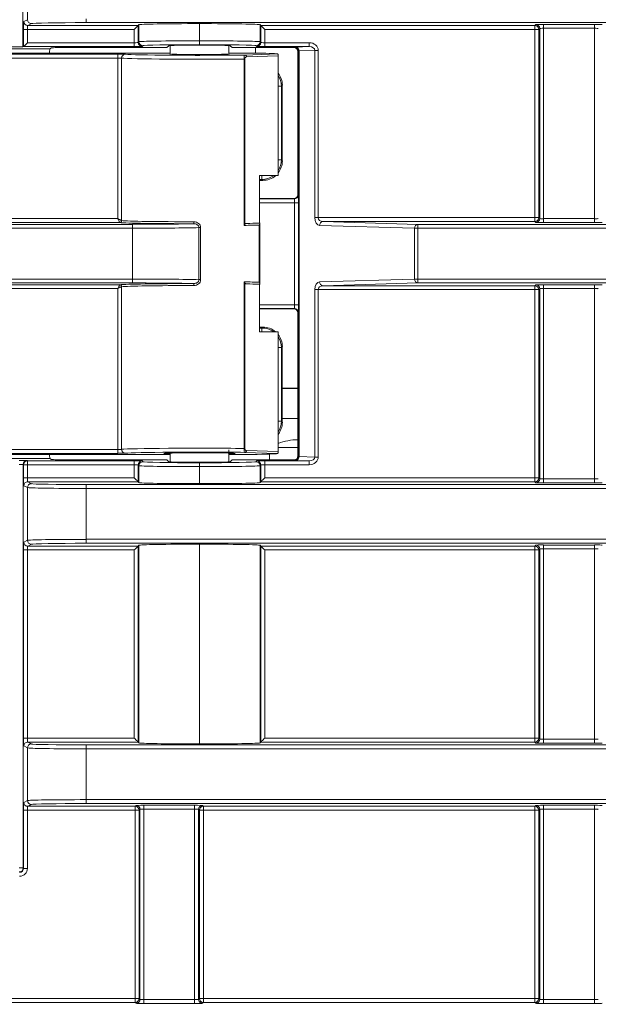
# Model space of a CAD drawing. Header units: millimetres. Extents: x 0 to 1118, y 0 to 864.
# Tile 120 of 146: x 343.45 to 350.87, y 445.7 to 458.32. Entities that reach past the tile are written whole.
import ezdxf

# ---------------------------------------------------------------- set-up
doc = ezdxf.new("R2010")
doc.units = ezdxf.units.MM
doc.styles.add('SLDTEXTSTYLE3', font='TXT', dxfattribs={"width": 0.605})
doc.dimstyles.new('SLDDIMSTYLE1', dxfattribs={"dimtxt": 3.175, "dimasz": 3.302, "dimexe": 0, "dimexo": 0.0625, "dimgap": 0.79375, "dimtad": 0, "dimtih": 1, "dimtoh": 1, "dimdec": 1, "dimlfac": 4, "dimrnd": 1e-09, "dimzin": 12, "dimdsep": 46, "dimtxsty": 'SLDTEXTSTYLE3', "dimsah": 1, "dimcen": 0.09, "dimadec": 0, "dimazin": 3, "dimtfac": 1, "dimtofl": 0, "dimtmove": 0, "dimatfit": 3, "dimfxl": 1, "dimfrac": 2, "dimtolj": 1, "dimtzin": 12, "dimarcsym": 0})

# ---------------------------------------------------------------- blocks, each defined once
blk = doc.blocks.new('_D')
at = {"color": 7, "linetype": 'Continuous', "lineweight": 0}
for p, q in [((289.561, 466.355), (439.976, 466.355)), ((438.376, 466.355), (438.376, 449.404)), ((438.376, 427.58), (438.376, 444.531)), ((376.919, 427.58), (439.976, 427.58))]:
    blk.add_line(p, q, dxfattribs=at)
for points in [[(438.376, 466.355), (437.868, 463.053), (438.884, 463.053)], [(438.376, 427.58), (438.884, 430.882), (437.868, 430.882)]]:
    blk.add_solid(points, dxfattribs=at)
at = {"color": 7, "linetype": 'Continuous', "lineweight": 0, "insert": (432.919, 448.624), "char_height": 3.175, "attachment_point": 1, "style": 'SLDTEXTSTYLE3'}
blk.add_mtext('155.1', dxfattribs=at)

msp = doc.modelspace()

# ---------------------------------------------------------------- linework, layer by layer
at = {"color": 7, "linetype": 'Continuous', "lineweight": 15}
for p, q in [((343.494, 486.032), (343.494, 457.972)), ((343.552, 458.32), (343.552, 458.995)), ((343.505, 458.296), (343.552, 458.32)), ((343.602, 458.27), (343.555, 458.246)), ((343.555, 458.246), (344.971, 458.246)), ((344.302, 458.332), (344.302, 458.282)), ((370.628, 458.282), (344.302, 458.282)), ((344.981, 458.257), (344.971, 458.246)), ((344.971, 458.246), (344.971, 458.027)), ((344.981, 458.037), (344.981, 458.257)), ((345.756, 458.27), (345.758, 458.27)), ((345.756, 458.27), (345.756, 458.05)), ((345.758, 458.05), (345.758, 458.27)), ((346.533, 458.257), (346.543, 458.246)), ((346.533, 458.257), (346.533, 458.037)), ((346.543, 458.246), (350.057, 458.246)), ((346.543, 458.027), (346.543, 458.246)), ((350.057, 458.246), (350.069, 458.258)), ((350.057, 458.196), (350.057, 458.246)), ((350.169, 458.26), (350.82, 458.26)), ((350.169, 458.26), (350.169, 458.21)), ((350.82, 458.26), (350.82, 458.21)), ((343.502, 457.975), (343.502, 458.196)), ((343.502, 458.196), (343.551, 458.196)), ((344.921, 458.196), (343.551, 458.196)), ((343.551, 458.196), (343.551, 458.025)), ((344.921, 458.025), (344.921, 458.196)), ((346.593, 458.196), (346.593, 458.025)), ((350.057, 458.196), (346.593, 458.196)), ((350.107, 458.196), (350.057, 458.196)), ((350.057, 455.783), (350.057, 458.196)), ((350.119, 458.208), (350.107, 458.196)), ((350.107, 458.196), (350.107, 455.783)), ((350.119, 455.771), (350.119, 458.208)), ((350.82, 458.21), (350.169, 458.21)), ((350.169, 458.21), (350.169, 455.77)), ((350.82, 455.77), (350.82, 458.21)), ((343.494, 457.972), (343.501, 457.975)), ((344.921, 457.975), (343.501, 457.975)), ((343.551, 458.025), (344.921, 458.025)), ((344.921, 457.975), (344.921, 458.025)), ((344.971, 458.027), (344.981, 458.037)), ((345.031, 457.987), (345.021, 457.977)), ((345.34, 457.964), (345.363, 457.987)), ((345.382, 457.989), (345.382, 457.866)), ((345.755, 457.994), (345.759, 457.994)), ((345.756, 458), (345.756, 458.05)), ((345.756, 458.05), (345.758, 458.05)), ((345.758, 458), (345.756, 458)), ((345.758, 458), (345.758, 458.05)), ((346.132, 457.876), (346.132, 457.989)), ((346.151, 457.987), (346.174, 457.964)), ((346.493, 457.977), (346.483, 457.987)), ((346.533, 458.037), (346.543, 458.027)), ((346.593, 457.975), (346.593, 458.025)), ((346.593, 458.025), (347.164, 458.025)), ((347.164, 457.975), (346.593, 457.975)), ((346.99, 457.97), (347.164, 457.975)), ((347.164, 457.975), (347.164, 458.025)), ((340.62, 457.879), (344.709, 457.879)), ((343.494, 457.972), (343.312, 457.972)), ((345.382, 457.893), (343.342, 457.893)), ((343.861, 457.959), (343.838, 457.947)), ((345.29, 457.963), (344.111, 457.963)), ((344.709, 457.879), (344.709, 457.829)), ((346.437, 457.893), (346.132, 457.893)), ((346.969, 457.963), (346.224, 457.963)), ((346.336, 457.867), (346.76, 457.883)), ((346.765, 457.857), (346.359, 457.842)), ((346.477, 457.893), (346.477, 457.963)), ((346.765, 457.857), (346.765, 456.321)), ((346.969, 457.963), (346.976, 457.969)), ((347.026, 457.919), (347.019, 457.913)), ((347.019, 456.078), (347.019, 457.913)), ((347.026, 452.722), (347.026, 457.919)), ((347.237, 457.926), (347.033, 457.92)), ((347.033, 457.92), (347.033, 452.721)), ((347.237, 455.783), (347.237, 457.926)), ((347.237, 457.926), (347.279, 457.926)), ((347.279, 457.926), (347.279, 455.783)), ((344.709, 457.829), (340.57, 457.829)), ((344.709, 455.77), (344.709, 457.829)), ((344.758, 457.828), (344.758, 455.745)), ((346.329, 455.684), (346.329, 457.816)), ((346.338, 457.816), (346.329, 457.816)), ((346.338, 457.816), (346.338, 455.696)), ((346.819, 457.48), (346.807, 457.468)), ((346.807, 457.468), (346.807, 456.523)), ((346.819, 456.511), (346.819, 457.48)), ((346.807, 456.523), (346.819, 456.511)), ((346.765, 456.321), (346.526, 456.321)), ((346.526, 456.321), (346.526, 455.715)), ((346.526, 456.261), (346.57, 456.261)), ((346.57, 456.261), (346.557, 456.273)), ((346.969, 456.028), (346.526, 456.028)), ((346.974, 456.024), (346.969, 456.028)), ((346.976, 454.667), (346.976, 455.974)), ((346.976, 455.974), (347.026, 455.974)), ((347.019, 456.078), (347.024, 456.074)), ((347.026, 455.974), (347.026, 454.667)), ((339.919, 455.77), (344.709, 455.77)), ((344.734, 455.72), (339.919, 455.72)), ((346.356, 455.709), (346.526, 455.715)), ((346.526, 455.715), (346.53, 455.712)), ((346.53, 455.703), (346.53, 454.94)), ((347.237, 455.783), (347.279, 455.783)), ((347.279, 455.783), (350.057, 455.783)), ((347.338, 455.733), (348.556, 455.697)), ((350.057, 455.733), (347.338, 455.733)), ((350.057, 455.733), (350.057, 455.783)), ((350.057, 455.783), (350.107, 455.783)), ((350.069, 455.721), (350.057, 455.733)), ((350.107, 455.783), (350.119, 455.771)), ((350.169, 455.77), (350.82, 455.77)), ((350.169, 455.77), (350.169, 455.72)), ((350.82, 455.72), (350.169, 455.72)), ((350.82, 455.77), (350.82, 455.72)), ((290.369, 455.697), (344.898, 455.697)), ((344.898, 455.647), (290.369, 455.647)), ((344.898, 455.697), (344.898, 455.647)), ((344.898, 454.996), (344.898, 455.647)), ((345.75, 454.988), (345.75, 455.655)), ((345.75, 455.655), (345.771, 455.655)), ((345.771, 455.655), (345.771, 454.988)), ((346.524, 454.957), (346.524, 455.687)), ((348.513, 455.647), (347.296, 455.683)), ((348.513, 455.647), (348.556, 455.647)), ((348.513, 454.996), (348.513, 455.647)), ((348.556, 455.697), (348.556, 455.647)), ((348.556, 455.697), (370.628, 455.697)), ((348.556, 455.647), (348.556, 454.996)), ((370.628, 455.647), (348.556, 455.647)), ((291.743, 454.996), (344.898, 454.996)), ((344.898, 454.946), (291.922, 454.946)), ((344.898, 454.996), (344.898, 454.946)), ((345.75, 454.988), (345.771, 454.988)), ((346.329, 452.825), (346.329, 454.96)), ((346.338, 454.947), (346.338, 452.825)), ((347.296, 454.96), (348.513, 454.996)), ((348.556, 454.946), (347.338, 454.91)), ((348.513, 454.996), (348.556, 454.996)), ((348.556, 454.996), (370.628, 454.996)), ((348.556, 454.946), (348.556, 454.996)), ((370.628, 454.946), (348.556, 454.946)), ((339.919, 454.923), (344.734, 454.923)), ((344.709, 454.873), (339.919, 454.873)), ((344.709, 452.812), (344.709, 454.873)), ((344.758, 454.898), (344.758, 452.814)), ((346.356, 454.934), (346.526, 454.928)), ((346.526, 454.928), (346.53, 454.931)), ((346.526, 454.928), (346.526, 454.321)), ((347.237, 452.715), (347.237, 454.86)), ((347.279, 454.86), (347.237, 454.86)), ((350.057, 454.86), (347.279, 454.86)), ((347.279, 454.86), (347.279, 452.715)), ((347.338, 454.91), (350.057, 454.91)), ((350.057, 454.91), (350.069, 454.922)), ((350.057, 454.86), (350.057, 454.91)), ((350.107, 454.86), (350.057, 454.86)), ((350.057, 452.447), (350.057, 454.86)), ((350.119, 454.872), (350.107, 454.86)), ((350.107, 454.86), (350.107, 452.447)), ((350.119, 452.435), (350.119, 454.872)), ((350.169, 454.923), (350.82, 454.923)), ((350.169, 454.923), (350.169, 454.873)), ((350.82, 454.873), (350.169, 454.873)), ((350.169, 454.873), (350.169, 452.434)), ((350.82, 454.923), (350.82, 454.873)), ((350.82, 452.434), (350.82, 454.873)), ((346.526, 454.613), (346.969, 454.613)), ((346.969, 454.613), (346.974, 454.617)), ((346.976, 454.667), (347.026, 454.667)), ((347.024, 454.567), (347.019, 454.563)), ((347.019, 452.728), (347.019, 454.563)), ((346.57, 454.38), (346.526, 454.38)), ((346.526, 454.321), (346.765, 454.321)), ((346.557, 454.368), (346.57, 454.38)), ((346.765, 454.321), (346.765, 452.784)), ((346.819, 454.13), (346.807, 454.118)), ((346.807, 454.118), (346.807, 453.173)), ((346.819, 453.161), (346.819, 454.13)), ((347.019, 453.209), (346.819, 453.209)), ((346.807, 453.173), (346.819, 453.161)), ((340.57, 452.812), (344.709, 452.812)), ((344.709, 452.762), (344.709, 452.812)), ((346.132, 452.652), (346.132, 452.808)), ((346.338, 452.825), (346.329, 452.825)), ((346.359, 452.799), (346.765, 452.784)), ((346.765, 452.837), (347.019, 452.837)), ((344.709, 452.762), (340.62, 452.762)), ((343.342, 452.748), (345.382, 452.748)), ((343.838, 452.694), (343.861, 452.682)), ((344.111, 452.678), (345.29, 452.678)), ((345.363, 452.654), (345.34, 452.677)), ((345.382, 452.765), (345.382, 452.652)), ((346.132, 452.748), (346.435, 452.748)), ((346.174, 452.677), (346.151, 452.654)), ((346.224, 452.678), (346.969, 452.678)), ((346.76, 452.758), (346.336, 452.774)), ((346.654, 452.753), (346.654, 452.678)), ((346.976, 452.672), (346.969, 452.678)), ((347.019, 452.728), (347.026, 452.722)), ((347.033, 452.721), (347.237, 452.715)), ((347.279, 452.715), (347.237, 452.715)), ((343.496, 452.619), (343.496, 447.448)), ((343.502, 452.616), (343.496, 452.619)), ((343.502, 452.447), (343.502, 452.616)), ((343.551, 452.616), (343.502, 452.616)), ((343.546, 452.669), (343.551, 452.666)), ((343.551, 452.666), (344.921, 452.666)), ((343.551, 452.616), (343.551, 452.666)), ((343.551, 452.616), (343.551, 452.447)), ((344.921, 452.616), (343.551, 452.616)), ((344.921, 452.666), (344.921, 452.616)), ((344.921, 452.447), (344.921, 452.616)), ((344.981, 452.604), (344.971, 452.614)), ((344.971, 452.614), (344.971, 452.397)), ((344.981, 452.387), (344.981, 452.604)), ((345.021, 452.664), (345.031, 452.654)), ((345.759, 452.647), (345.755, 452.647)), ((345.756, 452.592), (345.756, 452.642)), ((345.756, 452.642), (345.758, 452.642)), ((345.756, 452.592), (345.756, 452.373)), ((345.758, 452.592), (345.756, 452.592)), ((345.758, 452.592), (345.758, 452.642)), ((345.758, 452.373), (345.758, 452.592)), ((346.483, 452.654), (346.493, 452.664)), ((346.543, 452.614), (346.533, 452.604)), ((346.533, 452.604), (346.533, 452.387)), ((346.543, 452.397), (346.543, 452.614)), ((346.593, 452.666), (347.164, 452.666)), ((346.593, 452.616), (346.593, 452.666)), ((346.593, 452.616), (346.593, 452.447)), ((347.164, 452.616), (346.593, 452.616)), ((347.164, 452.666), (346.99, 452.671)), ((347.164, 452.616), (347.164, 452.666)), ((343.551, 452.447), (343.502, 452.447)), ((343.551, 452.447), (344.921, 452.447)), ((346.593, 452.447), (350.057, 452.447)), ((350.057, 452.397), (350.057, 452.447)), ((350.057, 452.447), (350.107, 452.447)), ((350.107, 452.447), (350.119, 452.435)), ((350.169, 452.434), (350.169, 452.384)), ((350.169, 452.434), (350.82, 452.434)), ((350.82, 452.434), (350.82, 452.384)), ((343.552, 452.323), (343.505, 452.347)), ((343.552, 451.648), (343.552, 452.323)), ((343.555, 452.397), (343.602, 452.373)), ((344.971, 452.397), (343.555, 452.397)), ((344.302, 452.361), (344.302, 452.311)), ((344.302, 452.361), (370.628, 452.361)), ((370.628, 452.311), (344.302, 452.311)), ((344.302, 452.311), (344.302, 451.66)), ((344.981, 452.387), (344.971, 452.397)), ((345.756, 452.373), (345.758, 452.373)), ((346.533, 452.387), (346.543, 452.397)), ((350.057, 452.397), (346.543, 452.397)), ((350.069, 452.385), (350.057, 452.397)), ((350.82, 452.384), (350.169, 452.384)), ((343.505, 451.624), (343.552, 451.648)), ((343.602, 451.598), (343.555, 451.574)), ((343.555, 451.574), (344.971, 451.574)), ((344.302, 451.66), (370.628, 451.66)), ((344.302, 451.66), (344.302, 451.61)), ((370.628, 451.61), (344.302, 451.61)), ((344.981, 451.584), (344.971, 451.574)), ((344.971, 451.574), (344.971, 449.061)), ((344.981, 449.051), (344.981, 451.584)), ((345.756, 451.598), (345.758, 451.598)), ((345.756, 451.598), (345.756, 449.037)), ((345.758, 449.037), (345.758, 451.598)), ((346.533, 451.584), (346.543, 451.574)), ((346.533, 451.584), (346.533, 449.051)), ((346.543, 451.574), (350.057, 451.574)), ((346.543, 449.061), (346.543, 451.574)), ((350.057, 451.574), (350.069, 451.586)), ((350.057, 451.524), (350.057, 451.574)), ((350.169, 451.587), (350.82, 451.587)), ((350.169, 451.587), (350.169, 451.537)), ((350.82, 451.537), (350.169, 451.537)), ((350.169, 451.537), (350.169, 449.098)), ((350.82, 451.587), (350.82, 451.537)), ((350.82, 449.098), (350.82, 451.537)), ((343.502, 449.111), (343.502, 451.524)), ((343.502, 451.524), (343.551, 451.524)), ((344.921, 451.524), (343.551, 451.524)), ((343.551, 451.524), (343.551, 449.111)), ((344.921, 449.111), (344.921, 451.524)), ((350.057, 451.524), (346.593, 451.524)), ((346.593, 451.524), (346.593, 449.111)), ((350.107, 451.524), (350.057, 451.524)), ((350.057, 449.111), (350.057, 451.524)), ((350.119, 451.536), (350.107, 451.524)), ((350.107, 451.524), (350.107, 449.111)), ((350.119, 449.099), (350.119, 451.536)), ((343.502, 449.111), (343.551, 449.111)), ((343.551, 449.111), (344.921, 449.111)), ((343.555, 449.061), (343.602, 449.037)), ((344.971, 449.061), (343.555, 449.061)), ((344.302, 448.975), (344.302, 449.025)), ((344.302, 449.025), (370.628, 449.025)), ((344.981, 449.051), (344.971, 449.061)), ((345.756, 449.037), (345.758, 449.037)), ((346.533, 449.051), (346.543, 449.061)), ((350.057, 449.061), (346.543, 449.061)), ((346.593, 449.111), (350.057, 449.111)), ((350.057, 449.061), (350.057, 449.111)), ((350.057, 449.111), (350.107, 449.111)), ((350.069, 449.049), (350.057, 449.061)), ((350.107, 449.111), (350.119, 449.099)), ((350.169, 449.098), (350.169, 449.048)), ((350.169, 449.098), (350.82, 449.098)), ((350.82, 449.048), (350.169, 449.048)), ((350.82, 449.098), (350.82, 449.048)), ((343.552, 448.987), (343.505, 449.011)), ((343.552, 448.312), (343.552, 448.987)), ((370.628, 448.975), (344.302, 448.975)), ((344.302, 448.975), (344.302, 448.324)), ((343.505, 448.288), (343.552, 448.312)), ((343.602, 448.262), (343.555, 448.238)), ((344.302, 448.324), (370.628, 448.324)), ((344.302, 448.324), (344.302, 448.274)), ((370.628, 448.274), (344.302, 448.274)), ((343.502, 447.442), (343.502, 448.188)), ((343.502, 448.188), (343.551, 448.188)), ((344.932, 448.188), (343.551, 448.188)), ((343.551, 448.188), (343.551, 447.442)), ((343.555, 448.238), (344.932, 448.238)), ((344.932, 448.238), (344.944, 448.25)), ((344.932, 448.188), (344.932, 448.238)), ((344.982, 448.188), (344.932, 448.188)), ((344.932, 445.774), (344.932, 448.188)), ((344.994, 448.2), (344.982, 448.188)), ((344.982, 448.188), (344.982, 445.774)), ((344.994, 445.763), (344.994, 448.2)), ((345.044, 448.251), (345.695, 448.251)), ((345.044, 448.251), (345.044, 448.201)), ((345.695, 448.201), (345.044, 448.201)), ((345.044, 448.201), (345.044, 445.761)), ((345.695, 448.251), (345.695, 448.201)), ((345.695, 445.761), (345.695, 448.201)), ((345.745, 448.2), (345.745, 445.763)), ((345.757, 448.188), (345.745, 448.2)), ((345.757, 445.774), (345.757, 448.188)), ((345.807, 448.188), (345.757, 448.188)), ((345.795, 448.25), (345.807, 448.238)), ((345.807, 448.238), (350.057, 448.238)), ((345.807, 448.238), (345.807, 448.188)), ((350.057, 448.188), (345.807, 448.188)), ((345.807, 448.188), (345.807, 445.774)), ((350.057, 448.238), (350.069, 448.25)), ((350.057, 448.188), (350.057, 448.238)), ((350.107, 448.188), (350.057, 448.188)), ((350.057, 445.774), (350.057, 448.188)), ((350.119, 448.2), (350.107, 448.188)), ((350.107, 448.188), (350.107, 445.774)), ((350.119, 445.763), (350.119, 448.2)), ((350.169, 448.251), (350.82, 448.251)), ((350.169, 448.251), (350.169, 448.201)), ((350.82, 448.201), (350.169, 448.201)), ((350.169, 448.201), (350.169, 445.761)), ((350.82, 448.251), (350.82, 448.201)), ((350.82, 445.761), (350.82, 448.201)), ((343.446, 447.448), (343.496, 447.448)), ((343.496, 447.448), (343.502, 447.442)), ((343.502, 447.442), (343.551, 447.442)), ((340.682, 445.774), (344.932, 445.774)), ((344.932, 445.724), (344.932, 445.774)), ((344.932, 445.774), (344.982, 445.774)), ((344.982, 445.774), (344.994, 445.763)), ((345.044, 445.761), (345.044, 445.711)), ((345.044, 445.761), (345.695, 445.761)), ((345.695, 445.761), (345.695, 445.711)), ((345.745, 445.763), (345.757, 445.774)), ((345.757, 445.774), (345.807, 445.774)), ((345.807, 445.774), (345.807, 445.724)), ((345.807, 445.774), (350.057, 445.774)), ((350.057, 445.724), (350.057, 445.774)), ((350.057, 445.774), (350.107, 445.774)), ((350.107, 445.774), (350.119, 445.763)), ((350.169, 445.761), (350.82, 445.761)), ((350.169, 445.761), (350.169, 445.711)), ((350.82, 445.761), (350.82, 445.711)), ((344.932, 445.724), (340.682, 445.724)), ((344.944, 445.713), (344.932, 445.724)), ((345.695, 445.711), (345.044, 445.711)), ((345.807, 445.724), (345.795, 445.713)), ((350.057, 445.724), (345.807, 445.724)), ((350.069, 445.713), (350.057, 445.724)), ((350.82, 445.711), (350.169, 445.711))]:
    msp.add_line(p, q, dxfattribs=at)
at = {"color": 9, "linetype": 'Continuous', "lineweight": 15}
for p, q in [((343.292, 457.947), (343.838, 457.947)), ((346.807, 457.468), (346.765, 457.468)), ((346.807, 456.523), (346.765, 456.523)), ((346.557, 456.273), (346.526, 456.273)), ((346.557, 456.273), (346.557, 456.321)), ((346.526, 456.024), (346.974, 456.024)), ((346.976, 455.974), (346.526, 455.974)), ((346.526, 454.667), (346.976, 454.667)), ((346.974, 454.617), (346.526, 454.617)), ((346.526, 454.368), (346.557, 454.368)), ((346.557, 454.321), (346.557, 454.368)), ((346.765, 454.118), (346.807, 454.118)), ((347.019, 453.596), (346.819, 453.596)), ((347.019, 453.593), (346.819, 453.593)), ((346.765, 453.173), (346.807, 453.173)), ((343.838, 452.694), (343.292, 452.694))]:
    msp.add_line(p, q, dxfattribs=at)
at = {"color": 7, "linetype": 'Continuous', "lineweight": 15, "flags": 128}
for points in [[(344.921, 458.196), (344.931, 458.206), (344.94, 458.215), (344.949, 458.224), (344.956, 458.232), (344.962, 458.238), (344.967, 458.242), (344.97, 458.245), (344.971, 458.246)], [(346.593, 458.196), (346.583, 458.206), (346.574, 458.215), (346.565, 458.224), (346.558, 458.232), (346.552, 458.238), (346.547, 458.242), (346.544, 458.245), (346.543, 458.246)], [(343.502, 457.975), (343.503, 457.977), (343.506, 457.98), (343.511, 457.984), (343.517, 457.991), (343.524, 457.998), (343.533, 458.007), (343.542, 458.016), (343.551, 458.025)], [(344.734, 455.72), (344.733, 455.723), (344.731, 455.726), (344.728, 455.731), (344.725, 455.737), (344.722, 455.745), (344.718, 455.753), (344.713, 455.761), (344.709, 455.77)], [(344.709, 455.77), (344.718, 455.765), (344.726, 455.761), (344.734, 455.757), (344.741, 455.754), (344.747, 455.75), (344.752, 455.748), (344.756, 455.746), (344.758, 455.745)], [(344.709, 454.873), (344.713, 454.882), (344.718, 454.891), (344.722, 454.899), (344.725, 454.906), (344.728, 454.912), (344.731, 454.917), (344.733, 454.921), (344.734, 454.923)], [(344.758, 454.898), (344.756, 454.897), (344.752, 454.895), (344.747, 454.893), (344.741, 454.89), (344.734, 454.886), (344.726, 454.882), (344.718, 454.878), (344.709, 454.873)], [(344.971, 452.397), (344.97, 452.398), (344.967, 452.401), (344.962, 452.405), (344.956, 452.412), (344.949, 452.419), (344.94, 452.428), (344.931, 452.437), (344.921, 452.447)], [(346.543, 452.397), (346.544, 452.398), (346.547, 452.401), (346.552, 452.405), (346.558, 452.412), (346.565, 452.419), (346.574, 452.428), (346.583, 452.437), (346.593, 452.447)], [(344.921, 451.524), (344.931, 451.534), (344.94, 451.543), (344.949, 451.552), (344.956, 451.559), (344.962, 451.566), (344.967, 451.57), (344.97, 451.573), (344.971, 451.574)], [(346.543, 451.574), (346.544, 451.573), (346.547, 451.57), (346.552, 451.566), (346.558, 451.559), (346.565, 451.552), (346.574, 451.543), (346.583, 451.534), (346.593, 451.524)], [(344.921, 449.111), (344.931, 449.101), (344.94, 449.092), (344.949, 449.083), (344.956, 449.076), (344.962, 449.069), (344.967, 449.065), (344.97, 449.062), (344.971, 449.061)], [(346.593, 449.111), (346.583, 449.101), (346.574, 449.092), (346.565, 449.083), (346.558, 449.076), (346.552, 449.069), (346.547, 449.065), (346.544, 449.062), (346.543, 449.061)]]:
    msp.add_lwpolyline(points, dxfattribs=at)
at = {"color": 7, "linetype": 'Continuous', "lineweight": 15}
for centre, radius, start, end in [((343.555, 458.296), 0.05, 180.026, 269.95), ((343.602, 458.32), 0.05, 180.026, 269.95), ((350.057, 458.196), 0.05, 0.0218, 89.9792), ((350.069, 458.208), 0.05, 0.0234, 89.9777), ((345.021, 458.027), 0.05, 180.0211, 269.98), ((345.031, 458.037), 0.05, 180.0216, 269.98), ((346.483, 458.037), 0.05, 270.02, 359.9784), ((346.493, 458.027), 0.05, 270.02, 359.9789), ((344.808, 457.828), 0.0498, 90.584, 180.1924), ((346.335, 457.843), 0.0241, 357.8231, 86.5568), ((346.976, 457.919), 0.05, 0.0216, 89.9795), ((346.986, 457.923), 0.0473, 356.5444, 84.6698), ((346.974, 456.074), 0.05, 270.0192, 359.984), ((344.734, 455.745), 0.0249, 270.6063, 0.2085), ((344.733, 455.746), 0.0255, 271.7999, 358.2023), ((345.592, 455.724), 0.0943, 348.3592, 3.6274), ((347.343, 455.686), 0.0473, 95.3345, 183.4562), ((350.057, 455.783), 0.05, 270.0193, 359.9786), ((350.069, 455.771), 0.05, 270.0225, 359.9764), ((348.561, 455.65), 0.0473, 95.3313, 183.4545), ((347.343, 454.958), 0.0473, 176.5438, 264.6655), ((348.561, 454.993), 0.0473, 176.5455, 264.6687), ((344.734, 454.899), 0.0249, 359.7893, 89.3937), ((344.733, 454.897), 0.0255, 1.7977, 88.2001), ((345.592, 454.919), 0.0943, 356.3715, 11.6423), ((350.057, 454.86), 0.05, 0.0214, 89.9797), ((350.069, 454.872), 0.05, 0.0221, 89.979), ((346.974, 454.567), 0.05, 0.016, 89.9808), ((347.029, 452.184), 0.753, 90.7608, 110.535), ((344.808, 452.814), 0.0498, 179.8065, 269.4165), ((346.335, 452.798), 0.0241, 273.4449, 2.1742), ((346.976, 452.722), 0.05, 270.0208, 359.9782), ((346.986, 452.718), 0.0473, 275.3313, 3.4545), ((343.546, 452.619), 0.05, 90.0558, 179.9688), ((343.552, 452.616), 0.05, 90.0519, 179.9727), ((345.021, 452.614), 0.05, 90.0208, 179.9782), ((345.031, 452.604), 0.05, 90.0208, 179.9782), ((346.483, 452.604), 0.05, 0.0218, 89.9792), ((346.493, 452.614), 0.05, 0.0218, 89.9792), ((350.057, 452.447), 0.05, 270.0193, 359.9786), ((350.069, 452.435), 0.05, 270.0225, 359.9764), ((343.555, 452.347), 0.05, 90.0519, 179.9727), ((343.602, 452.323), 0.05, 90.0519, 179.9727), ((343.555, 451.624), 0.05, 180.0273, 269.9481), ((343.602, 451.648), 0.05, 180.0273, 269.9481), ((350.057, 451.524), 0.05, 0.0214, 89.9797), ((350.069, 451.536), 0.05, 0.0221, 89.979), ((343.555, 449.011), 0.05, 90.0514, 179.9742), ((343.602, 448.987), 0.05, 90.0514, 179.9742), ((350.057, 449.111), 0.05, 270.0193, 359.9786), ((350.069, 449.099), 0.05, 270.0241, 359.9759), ((343.555, 448.288), 0.05, 180.0258, 269.9486), ((343.602, 448.312), 0.05, 180.0258, 269.9486), ((344.932, 448.188), 0.05, 0.0214, 89.9807), ((344.944, 448.199), 0.05, 0.0223, 89.9777), ((345.795, 448.199), 0.05, 90.0223, 179.9777), ((345.807, 448.188), 0.05, 90.0192, 179.9829), ((350.057, 448.188), 0.05, 0.0214, 89.9807), ((350.069, 448.199), 0.05, 0.0241, 89.9759), ((343.446, 447.448), 0.05, 270.0823, 359.9198), ((344.932, 445.775), 0.05, 270.0193, 359.9786), ((344.944, 445.763), 0.05, 270.0214, 359.9786), ((345.795, 445.763), 0.05, 180.0214, 269.9786), ((345.807, 445.775), 0.05, 180.0171, 269.9808), ((350.057, 445.775), 0.05, 270.0193, 359.9786), ((350.069, 445.763), 0.05, 270.0232, 359.9768)]:
    msp.add_arc(centre, radius, start, end, dxfattribs=at)
for centre, major_axis, ratio, start_param, end_param in [((343.505, 458.196), (0, 0.1), 0.034921, 0.017453, 1.570796), ((343.555, 458.196), (0, 0.05), 0.069842, 0.017453, 1.570796), ((344.302, 458.27), (0.7, 0), 0.017455, 1.570796, 3.106686), ((345.756, 458.256), (0.775, 0), 0.017455, 1.570796, 3.124139), ((345.758, 458.256), (0.775, 0), 0.017455, 0.017453, 1.570796), ((350.169, 458.258), (0.1, 0), 0.017455, 1.570796, 3.124139), ((350.82, 458.258), (0.1, 0), 0.017455, 0.017453, 1.570796), ((350.169, 458.208), (0.05, 0), 0.03491, 1.570796, 3.124139), ((350.82, 458.208), (0.05, 0), 0.03491, 0.017453, 1.570796), ((343.501, 458.025), (0, 0.05), 0.034921, 3.159046, 3.176499), ((344.921, 458.027), (0.05, 0), 0.03491, 4.712389, 6.265732), ((344.921, 457.977), (0.1, 0), 0.017455, 4.712389, 6.265732), ((345.756, 458.037), (0.775, 0), 0.016329, 1.570796, 3.124139), ((345.756, 457.987), (0.725, 0), 0.017455, 1.570796, 3.124139), ((345.755, 457.987), (0.392, 0), 0.017455, 1.570796, 3.124139), ((345.758, 458.037), (0.775, 0), 0.016329, 0.017453, 1.570796), ((345.758, 457.987), (0.725, 0), 0.017455, 0.017453, 1.570796), ((345.759, 457.987), (0.393, 0), 0.017455, 0.017453, 1.570796), ((346.593, 457.977), (0.1, 0), 0.017455, 3.159046, 4.712389), ((346.593, 458.027), (0.05, 0), 0.03491, 3.159046, 4.712389), ((347.163, 457.925), (-0.117, -0.003), 0.857071, 3.1167, 4.678507), ((347.163, 457.925), (0.0738, 0.0021), 0.677297, 6.258292, 7.8201), ((343.838, 457.846), (0, 0.102), 0.034921, 0.017453, 1.081607), ((344.111, 457.959), (0.25, 0), 0.017455, 1.570796, 3.106686), ((344.709, 457.877), (0.1, 0), 0.017455, 0.16546, 1.570796), ((345.757, 457.88), (0.962, 0), 0.017455, 3.307052, 5.358113), ((345.29, 457.964), (0.05, 0), 0.017455, 4.712389, 6.265732), ((346.224, 457.964), (0.05, 0), 0.017455, 3.159046, 4.712389), ((345.757, 457.88), (1.012, 0), 0.017455, 0.137755, 0.8342), ((346.969, 457.913), (0.0354, 0.0354), 0.999695, 5.497939, 7.068431), ((347.076, 457.969), (0.1, 0), 0.017455, 2.600541, 3.124139), ((347.076, 457.919), (0.05, 0), 0.03491, 2.600541, 3.124139), ((344.709, 457.827), (0.05, 0), 0.03491, 0.16546, 1.570796), ((345.757, 457.83), (1.012, 0), 0.016593, 3.307052, 5.312817), ((346.569, 457.48), (0.177, 0.177), 0.999695, 5.497939, 6.168766), ((346.569, 456.511), (-0.177, 0.177), 0.999695, 3.256012, 3.926839), ((346.569, 456.511), (-0.177, 0.177), 0.999695, 2.356347, 3.062091), ((346.974, 455.974), (0, 0.05), 0.03491, 4.712389, 6.265732), ((346.969, 456.078), (-0.0354, 0.0354), 0.999695, 2.763596, 3.926839), ((347.024, 455.974), (0, 0.1), 0.017455, 4.712389, 6.265732), ((345.757, 455.723), (1.038, 0), 0.017455, 3.310651, 4.642231), ((345.757, 455.748), (1.012, 0), 0.017886, 3.310651, 4.642231), ((344.898, 455.714), (0.95, 0), 0.017455, 4.712389, 5.686716), ((345.757, 455.723), (0.988, 0), 0.017455, 5.364464, 5.610891), ((347.297, 455.783), (0, 0.1), 0.600861, 1.570796, 3.124139), ((347.34, 455.783), (0.0601, 0), 0.83214, 3.141593, 4.694936), ((350.169, 455.721), (0.1, 0), 0.017455, 3.159046, 4.712389), ((350.169, 455.771), (0.05, 0), 0.03491, 3.159046, 4.712389), ((350.82, 455.771), (0.05, 0), 0.03491, 4.712389, 6.265732), ((350.82, 455.721), (0.1, 0), 0.017455, 4.712389, 6.265732), ((344.898, 455.664), (1, 0), 0.016582, 4.712389, 5.731297), ((345.757, 455.698), (1.012, 0), 0.017024, 5.312817, 5.572002), ((344.898, 454.979), (1, 0), 0.016582, 0.551888, 1.570796), ((344.898, 454.929), (0.95, 0), 0.017455, 0.596469, 1.570796), ((345.757, 454.945), (1.012, 0), 0.017024, 0.711184, 0.970369), ((347.297, 454.86), (0, 0.1), 0.600861, 0.017453, 1.570796), ((345.757, 454.92), (1.038, 0), 0.017455, 1.640954, 2.972534), ((345.757, 454.895), (1.012, 0), 0.017886, 1.640954, 2.972534), ((345.757, 454.92), (0.988, 0), 0.017455, 0.672294, 0.918721), ((347.34, 454.86), (0.0601, 0), 0.83214, 1.58825, 3.141593), ((350.169, 454.922), (0.1, 0), 0.017455, 1.570796, 3.124139), ((350.169, 454.872), (0.05, 0), 0.03491, 1.570796, 3.124139), ((350.82, 454.922), (0.1, 0), 0.017455, 0.017453, 1.570796), ((350.82, 454.872), (0.05, 0), 0.03491, 0.017453, 1.570796), ((346.974, 454.667), (0, 0.05), 0.03491, 3.159046, 4.712389), ((346.969, 454.563), (0.0354, 0.0354), 0.999695, 5.497939, 6.661182), ((347.024, 454.667), (0, 0.1), 0.017455, 3.159046, 4.712389), ((346.569, 454.13), (0.177, 0.177), 0.999695, 0.079502, 0.785246), ((346.569, 454.13), (0.177, 0.177), 0.999695, 5.497939, 6.168766), ((346.569, 453.161), (0.177, -0.177), 0.999695, 0.11442, 0.785246), ((344.709, 452.814), (0.05, 0), 0.03491, 4.712389, 6.117725), ((345.757, 452.811), (1.012, 0), 0.016593, 0.970369, 2.976133), ((343.838, 452.796), (0, 0.102), 0.034921, 2.060399, 3.124139), ((344.111, 452.683), (0.25, 0), 0.017455, 3.176499, 4.712389), ((344.709, 452.764), (0.1, 0), 0.017455, 4.712389, 6.117725), ((345.757, 452.761), (0.962, 0), 0.017455, 0.925072, 2.976133), ((345.29, 452.677), (0.05, 0), 0.017455, 0.017453, 1.570796), ((346.224, 452.677), (0.05, 0), 0.017455, 1.570796, 3.124139), ((345.757, 452.761), (1.012, 0), 0.017455, 5.445855, 6.14543), ((346.969, 452.728), (0.0354, -0.0354), 0.999695, 5.497939, 7.068431), ((347.076, 452.672), (0.1, 0), 0.017455, 3.159046, 3.682645), ((347.076, 452.722), (0.05, 0), 0.03491, 3.159046, 3.682645), ((347.163, 452.716), (0.117, -0.003), 0.857071, 4.746271, 6.308078), ((347.163, 452.716), (0.0738, -0.0021), 0.677297, 4.746271, 6.308078), ((343.446, 452.669), (0.1, 0), 0.017455, 0.034907, 1.570796), ((343.446, 452.619), (0.05, 0), 0.03491, 0.034907, 1.570796), ((344.921, 452.664), (0.1, 0), 0.017455, 0.017453, 1.570796), ((344.921, 452.614), (0.05, 0), 0.03491, 0.017453, 1.570796), ((345.756, 452.604), (0.775, 0), 0.016329, 3.159046, 4.712389), ((345.756, 452.654), (0.725, 0), 0.017455, 3.159046, 4.712389), ((345.755, 452.654), (0.392, 0), 0.017455, 3.159046, 4.712389), ((345.758, 452.654), (0.725, 0), 0.017455, 4.712389, 6.265732), ((345.758, 452.604), (0.775, 0), 0.016329, 4.712389, 6.265732), ((345.759, 452.654), (0.393, 0), 0.017455, 4.712389, 6.265732), ((346.593, 452.664), (0.1, 0), 0.017455, 1.570796, 3.124139), ((346.593, 452.614), (0.05, 0), 0.03491, 1.570796, 3.124139), ((343.505, 452.447), (0, 0.1), 0.034921, 1.570796, 3.124139), ((343.555, 452.447), (0, 0.05), 0.069842, 1.570796, 3.124139), ((350.169, 452.435), (0.05, 0), 0.03491, 3.159046, 4.712389), ((350.82, 452.435), (0.05, 0), 0.03491, 4.712389, 6.265732), ((344.302, 452.324), (0.75, 0), 0.016291, 3.176499, 4.712389), ((344.302, 452.374), (0.7, 0), 0.017455, 3.176499, 4.712389), ((345.756, 452.387), (0.775, 0), 0.017455, 3.159046, 4.712389), ((345.758, 452.387), (0.775, 0), 0.017455, 4.712389, 6.265732), ((350.169, 452.385), (0.1, 0), 0.017455, 3.159046, 4.712389), ((350.82, 452.385), (0.1, 0), 0.017455, 4.712389, 6.265732), ((343.505, 451.524), (0, 0.1), 0.034921, 0.017453, 1.570796), ((343.555, 451.524), (0, 0.05), 0.069842, 0.017453, 1.570796), ((344.302, 451.647), (0.75, 0), 0.016291, 1.570796, 3.106686), ((344.302, 451.597), (0.7, 0), 0.017455, 1.570796, 3.106686), ((345.756, 451.584), (0.775, 0), 0.017455, 1.570796, 3.124139), ((345.758, 451.584), (0.775, 0), 0.017455, 0.017453, 1.570796), ((350.169, 451.586), (0.1, 0), 0.017455, 1.570796, 3.124139), ((350.169, 451.536), (0.05, 0), 0.03491, 1.570796, 3.124139), ((350.82, 451.586), (0.1, 0), 0.017455, 0.017453, 1.570796), ((350.82, 451.536), (0.05, 0), 0.03491, 0.017453, 1.570796), ((343.505, 449.111), (0, 0.1), 0.034921, 1.570796, 3.124139), ((343.555, 449.111), (0, 0.05), 0.069842, 1.570796, 3.124139), ((344.302, 449.037), (0.7, 0), 0.017455, 3.176499, 4.712389), ((345.756, 449.051), (0.775, 0), 0.017455, 3.159046, 4.712389), ((345.758, 449.051), (0.775, 0), 0.017455, 4.712389, 6.265732), ((350.169, 449.049), (0.1, 0), 0.017455, 3.159046, 4.712389), ((350.169, 449.099), (0.05, 0), 0.03491, 3.159046, 4.712389), ((350.82, 449.099), (0.05, 0), 0.03491, 4.712389, 6.265732), ((350.82, 449.049), (0.1, 0), 0.017455, 4.712389, 6.265732), ((344.302, 448.987), (0.75, 0), 0.016291, 3.176499, 4.712389), ((343.505, 448.188), (0, 0.1), 0.034921, 0.017453, 1.570796), ((344.302, 448.311), (0.75, 0), 0.016291, 1.570796, 3.106686), ((344.302, 448.261), (0.7, 0), 0.017455, 1.570796, 3.106686), ((343.555, 448.188), (0, 0.05), 0.069842, 0.017453, 1.570796), ((345.044, 448.249), (0.1, 0), 0.017455, 1.570796, 3.124139), ((345.044, 448.199), (0.05, 0), 0.03491, 1.570796, 3.124139), ((345.695, 448.249), (0.1, 0), 0.017455, 0.017453, 1.570796), ((345.695, 448.199), (0.05, 0), 0.03491, 0.017453, 1.570796), ((350.169, 448.249), (0.1, 0), 0.017455, 1.570796, 3.124139), ((350.169, 448.199), (0.05, 0), 0.03491, 1.570796, 3.124139), ((350.82, 448.249), (0.1, 0), 0.017455, 0.017453, 1.570796), ((350.82, 448.199), (0.05, 0), 0.03491, 0.017453, 1.570796), ((343.451, 447.442), (0.0708, -0.0708), 0.998783, 5.498396, 7.067974), ((343.451, 447.442), (0.0355, -0.0355), 0.996359, 5.498396, 7.067974), ((345.044, 445.763), (0.05, 0), 0.03491, 3.159046, 4.712389), ((345.695, 445.763), (0.05, 0), 0.03491, 4.712389, 6.265732), ((350.169, 445.763), (0.05, 0), 0.03491, 3.159046, 4.712389), ((350.82, 445.763), (0.05, 0), 0.03491, 4.712389, 6.265732), ((345.044, 445.713), (0.1, 0), 0.017455, 3.159046, 4.712389), ((345.695, 445.713), (0.1, 0), 0.017455, 4.712389, 6.265732), ((350.169, 445.713), (0.1, 0), 0.017455, 3.159046, 4.712389), ((350.82, 445.713), (0.1, 0), 0.017455, 4.712389, 6.265732)]:
    msp.add_ellipse(centre, major_axis=major_axis, ratio=ratio, start_param=start_param, end_param=end_param, dxfattribs=at)
at = {"color": 9, "linetype": 'Continuous', "lineweight": 15}
for centre, major_axis, start_param, end_param in [((346.557, 457.468), (0.177, 0.177), 5.497939, 6.085565), ((346.557, 456.523), (-0.177, 0.177), 3.339213, 3.926839), ((346.557, 456.523), (-0.177, 0.177), 2.356347, 2.982853), ((346.557, 454.118), (0.177, 0.177), 0.15874, 0.785246), ((346.557, 454.118), (0.177, 0.177), 5.497939, 6.085565), ((346.557, 453.173), (0.177, -0.177), 0.197621, 0.785246)]:
    msp.add_ellipse(centre, major_axis=major_axis, ratio=0.999817, start_param=start_param, end_param=end_param, dxfattribs=at)
at = {"color": 7, "linetype": 'Continuous', "lineweight": 15}
for points, knots in [([(345.757, 457.874), (345.716, 457.874), (345.635, 457.874), (345.526, 457.875), (345.445, 457.877), (345.399, 457.879), (345.399, 457.88), (345.399, 457.88)], [0, 0, 0, 0, 0.214585, 0.429191, 0.643957, 0.858575, 1, 1, 1, 1]), ([(346.119, 457.88), (346.119, 457.88), (346.126, 457.88), (346.101, 457.878), (346.044, 457.876), (345.949, 457.875), (345.849, 457.874), (345.782, 457.874), (345.757, 457.874)], [0, 0, 0, 0, 0.00556, 0.220609, 0.435756, 0.650586, 0.865185, 1, 1, 1, 1]), ([(346.329, 457.816), (346.329, 457.832), (346.33, 457.846), (346.333, 457.863), (346.335, 457.867), (346.336, 457.867)], [0, 0, 0, 0, 0.5, 0.5, 1, 1, 1, 1]), ([(346.76, 457.883), (346.761, 457.883), (346.762, 457.881), (346.764, 457.875), (346.764, 457.873), (346.765, 457.866), (346.765, 457.862), (346.765, 457.857)], [0, 0, 0, 0, 0.5, 0.5, 0.75, 0.75, 1, 1, 1, 1]), ([(346.359, 457.842), (346.355, 457.842), (346.35, 457.84), (346.344, 457.835), (346.342, 457.833), (346.339, 457.826), (346.338, 457.822), (346.338, 457.816)], [0, 0, 0, 0, 0.5, 0.5, 0.75, 0.75, 1, 1, 1, 1]), ([(345.75, 455.655), (345.75, 455.671), (345.74, 455.684), (345.715, 455.701), (345.699, 455.705), (345.684, 455.705)], [0, 0, 0, 0, 0.5, 0.5, 1, 1, 1, 1]), ([(345.686, 455.73), (345.707, 455.73), (345.728, 455.723), (345.76, 455.696), (345.771, 455.676), (345.771, 455.655)], [0, 0, 0, 0, 0.5, 0.5, 1, 1, 1, 1]), ([(346.338, 455.696), (346.34, 455.701), (346.343, 455.704), (346.35, 455.708), (346.353, 455.709), (346.356, 455.709)], [0, 0, 0, 0, 0.5, 0.5, 1, 1, 1, 1]), ([(346.53, 455.703), (346.53, 455.701), (346.53, 455.698), (346.528, 455.695), (346.527, 455.692), (346.526, 455.69), (346.524, 455.687), (346.524, 455.687), (346.524, 455.687), (346.524, 455.687)], [0, 0, 0, 0, 0.00005068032, 0.00005068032, 0.00005068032, 0.00009643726, 0.00009643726, 0.00009643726, 0.00009846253, 0.00009846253, 0.00009846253, 0.00009846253]), ([(346.338, 455.696), (346.336, 455.694), (346.334, 455.691), (346.332, 455.688), (346.331, 455.686), (346.33, 455.685), (346.329, 455.684), (346.329, 455.684), (346.329, 455.684), (346.329, 455.684)], [0, 0, 0, 0, 0.0000505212, 0.0000505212, 0.0000505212, 0.00007139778, 0.00007139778, 0.00007139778, 0.00007342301, 0.00007342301, 0.00007342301, 0.00007342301]), ([(345.684, 454.938), (345.699, 454.938), (345.715, 454.942), (345.74, 454.959), (345.75, 454.972), (345.75, 454.988)], [0, 0, 0, 0, 0.5, 0.5, 1, 1, 1, 1]), ([(345.771, 454.988), (345.771, 454.967), (345.76, 454.947), (345.728, 454.92), (345.707, 454.914), (345.686, 454.913)], [0, 0, 0, 0, 0.5, 0.5, 1, 1, 1, 1]), ([(346.338, 454.947), (346.336, 454.95), (346.334, 454.953), (346.332, 454.956), (346.331, 454.957), (346.33, 454.958), (346.329, 454.959), (346.329, 454.959), (346.329, 454.96), (346.329, 454.96)], [0, 0, 0, 0, 0.0000505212, 0.0000505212, 0.0000505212, 0.00007139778, 0.00007139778, 0.00007139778, 0.00007342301, 0.00007342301, 0.00007342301, 0.00007342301]), ([(346.356, 454.934), (346.353, 454.934), (346.35, 454.935), (346.343, 454.939), (346.34, 454.942), (346.338, 454.947)], [0, 0, 0, 0, 0.5, 0.5, 1, 1, 1, 1]), ([(346.53, 454.94), (346.53, 454.943), (346.53, 454.945), (346.528, 454.948), (346.527, 454.951), (346.526, 454.954), (346.524, 454.956), (346.524, 454.956), (346.524, 454.957), (346.524, 454.957)], [0, 0, 0, 0, 0.00005068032, 0.00005068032, 0.00005068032, 0.00009643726, 0.00009643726, 0.00009643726, 0.00009846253, 0.00009846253, 0.00009846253, 0.00009846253]), ([(346.336, 452.774), (346.335, 452.775), (346.333, 452.779), (346.33, 452.795), (346.329, 452.809), (346.329, 452.825)], [0, 0, 0, 0, 0.5, 0.5, 1, 1, 1, 1]), ([(346.338, 452.825), (346.338, 452.82), (346.339, 452.815), (346.342, 452.808), (346.344, 452.806), (346.35, 452.801), (346.355, 452.799), (346.359, 452.799)], [0, 0, 0, 0, 0.25, 0.25, 0.5, 0.5, 1, 1, 1, 1]), ([(345.382, 452.756), (345.378, 452.756), (345.34, 452.757), (345.307, 452.759), (345.291, 452.762), (345.325, 452.763), (345.341, 452.764)], [0, 0, 0, 0, 0.033567, 0.366238, 0.699153, 1, 1, 1, 1]), ([(345.311, 452.762), (345.311, 452.762), (345.31, 452.762), (345.318, 452.763), (345.347, 452.765), (345.428, 452.767), (345.516, 452.768), (345.574, 452.768), (345.578, 452.768)], [0, 0, 0, 0, 0.009177, 0.098028, 0.301377, 0.619744, 0.97411, 1, 1, 1, 1]), ([(345.578, 452.768), (345.621, 452.768), (345.693, 452.769), (345.822, 452.769), (345.953, 452.768), (346.082, 452.767), (346.174, 452.765), (346.22, 452.762), (346.209, 452.759), (346.176, 452.757), (346.137, 452.757), (346.132, 452.756)], [0, 0, 0, 0, 0.115782, 0.195042, 0.326308, 0.457526, 0.588611, 0.719616, 0.85059, 0.981589, 1, 1, 1, 1]), ([(346.765, 452.784), (346.765, 452.779), (346.765, 452.775), (346.764, 452.768), (346.764, 452.766), (346.762, 452.76), (346.761, 452.759), (346.76, 452.758)], [0, 0, 0, 0, 0.25, 0.25, 0.5, 0.5, 1, 1, 1, 1])]:
    msp.add_open_spline(points, degree=3, knots=knots, dxfattribs=at)
for points in [[(346.989, 456.032), (346.983, 456.03), (346.976, 456.028), (346.969, 456.028)], [(344.734, 455.72), (344.734, 455.72), (344.734, 455.72), (344.734, 455.72)], [(344.758, 455.745), (344.759, 455.745), (344.759, 455.745), (344.759, 455.745)], [(346.53, 455.712), (346.53, 455.712), (346.53, 455.709), (346.53, 455.703)], [(344.734, 454.923), (344.734, 454.923), (344.734, 454.923), (344.734, 454.923)], [(344.759, 454.898), (344.759, 454.898), (344.759, 454.898), (344.758, 454.898)], [(346.53, 454.94), (346.53, 454.934), (346.53, 454.931), (346.53, 454.931)], [(346.989, 454.609), (346.983, 454.612), (346.976, 454.613), (346.969, 454.613)]]:
    msp.add_open_spline(points, degree=3, dxfattribs=at)

# ---------------------------------------------------------------- dimensions: what is measured, and where the dimension line sits
at = {"color": 7, "linetype": 'Continuous', "lineweight": 0}
dim = msp.add_linear_dim(base=(438.376, 427.58), p1=(287.961, 466.355), p2=(375.319, 427.58), angle=90, dimstyle='SLDDIMSTYLE1', dxfattribs=at)
dim.commit()
dim.dimension.update_dxf_attribs({"geometry": '_D', "text_midpoint": (438.376, 446.967), "dimtype": 160})

doc.saveas('drawing.dxf')
